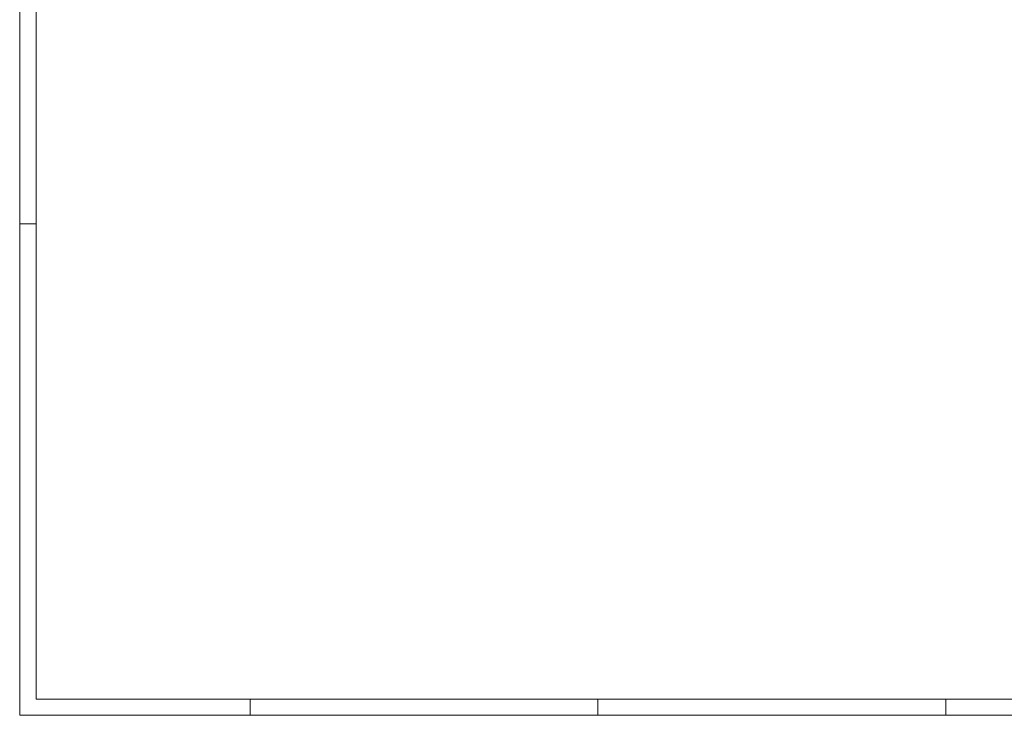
# Model space of a CAD drawing. Header units: metres. Extents: x -66 to 53, y -58 to 26.
# Tile 1 of 5: x -66 to -7, y -58 to -16. Entities that reach past the tile are written whole.
import ezdxf

# ---------------------------------------------------------------- set-up
doc = ezdxf.new("R2010")
doc.units = ezdxf.units.M
doc.header["$MEASUREMENT"] = 0
doc.layers.add('Level 1', color=1, linetype='Continuous', lineweight=0)

msp = doc.modelspace()

# ---------------------------------------------------------------- linework, layer by layer
at = {"layer": 'Level 1', "color": 1, "linetype": 'Continuous', "lineweight": 0}
for p, q in [((-66.1114, 26.0963), (-66.1114, -57.9663)), ((-66.1036, -28.2788), (-65.1036, -28.2788)), ((-52.2013, -57.9663), (-52.2013, -56.9975)), ((-31.2013, -57.9663), (-31.2013, -56.9975)), ((-10.2012, -57.9663), (-10.2012, -56.9975)), ((52.7832, -57.9663), (-66.1153, -57.9663))]:
    msp.add_line(p, q, dxfattribs=at)
at = {"layer": 'Level 1', "color": 11, "linetype": 'Continuous', "lineweight": 0}
for p, q in [((-65.1114, -56.9975), (-65.1114, 25.0963)), ((51.7832, -56.9975), (-65.1114, -56.9975))]:
    msp.add_line(p, q, dxfattribs=at)

doc.saveas('drawing.dxf')
